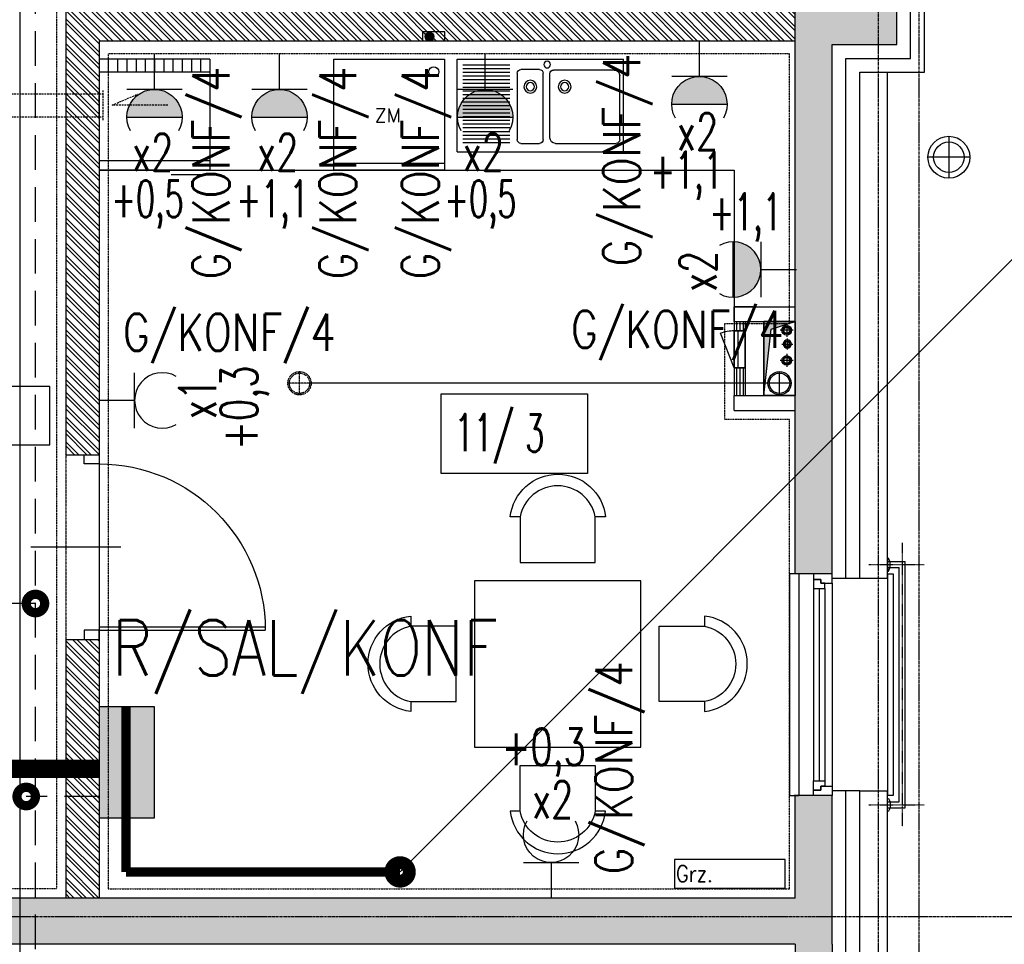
# Model space of a CAD drawing. Extents: x -7228 to 74941, y -112898 to 85621.
# Tile 107 of 256: x 52943 to 53476, y -55184 to -54683. Entities that reach past the tile are written whole.
import ezdxf
from ezdxf.enums import TextEntityAlignment as Align

# ---------------------------------------------------------------- set-up
doc = ezdxf.new("R2010")
doc.units = 0
for name, pattern in [('CENTER', [2, 1.25, -0.25, 0.25, -0.25]), ('DASHDOT', [1, 0.5, -0.25, 0, -0.25]), ('DASHED', [0.75, 0.5, -0.25]), ('DASHED2', [0.375, 0.25, -0.125]), ('DIVIDE', [31.75, 12.7, -6.35, 0, -6.35, 0, -6.35])]:
    doc.linetypes.add(name, pattern=pattern)
doc.layers.get('0').update_dxf_attribs({"color": 101, "linetype": 'CONTINUOUS'})
for name, color, linetype in [('Drz---drzwi', 5, 'CONTINUOUS'), ('E35', 6, 'CONTINUOUS'), ('E50', 3, 'CONTINUOUS'), ('E50kor', 3, 'CONTINUOUS'), ('E90kor', 6, 'CONTINUOUS'), ('Ele-balustrada', 8, 'CONTINUOUS'), ('Ins-co', 2, 'CONTINUOUS'), ('Ins-kan', 54, 'CONTINUOUS'), ('Ins-went', 141, 'CONTINUOUS'), ('Ins-wod', 4, 'CONTINUOUS'), ('Mw-podejścia', 86, 'CONTINUOUS'), ('Mw-wc-rury', 160, 'DASHDOT'), ('Okn---okna', 5, 'CONTINUOUS'), ('Opis-pom', 6, 'CONTINUOUS'), ('Opis_pom_ramka', 6, 'CONTINUOUS'), ('Os-osie', 14, 'CENTER'), ('Os-osie glowne', 1, 'CENTER'), ('Sc-beton', 7, 'CONTINUOUS'), ('Sc-beton-hatch', 86, 'CONTINUOUS'), ('Sc-cegla pustak', 42, 'CONTINUOUS'), ('Sc-cegla pustak-hatch', 8, 'CONTINUOUS'), ('Sc-drewno', 22, 'CONTINUOUS'), ('Sc-gk', 120, 'CONTINUOUS'), ('Sc-izolacja term-styropian', 151, 'STYROPIAN-KA'), ('Sc-nadproza kon', 5, 'DASHED2'), ('Sc-silikat', 61, 'CONTINUOUS'), ('Suf-widok', 8, 'CONTINUOUS'), ('W-otwor-strop', 1, 'CONTINUOUS'), ('Wyp-kuchnia', 71, 'CONTINUOUS'), ('Wyp-meble', 155, 'CONTINUOUS')]:
    doc.layers.add(name, color=color, linetype=linetype)
doc.styles.add('KA wymiar', font='romans.shx', dxfattribs={"width": 0.6})
doc.styles.add('ROMANS', font='romans', dxfattribs={"width": 0.85})
doc.linetypes.add('BATTING', pattern='A,0.0001,-0.1,[134,ltypeshp.shx,S=0.1,R=0,X=-0.1,Y=0],-0.2,[134,ltypeshp.shx,S=0.1,R=180,X=0.1,Y=0],-0.1', length=0.4001)
doc.linetypes.add('STYROPIAN-KA', pattern='A,0.0001,-0.1,[135,ltypeshp.shx,S=0.1,R=0,X=-0.1,Y=0],0,[135,ltypeshp.shx,S=0.1,R=180,X=0.1,Y=0],-0.1', length=0.2001)

# ---------------------------------------------------------------- blocks, each defined once
blk = doc.blocks.new('_0630_DRZWI_90')
at = {"ltscale": 7}
for p, q in [((5, 8), (5, 98)), ((6.8, 8), (6.8, 97.98))]:
    blk.add_line(p, q, dxfattribs=at)
at = {"ltscale": 25}
for p, q in [((50, 19.7), (50, -28.9)), ((5, 8), (0, 8)), ((0, 8), (5, 8)), ((0, 0), (0, 8)), ((95, 8), (5, 8)), ((5, 8), (5, 0)), ((95, 8), (95, 0)), ((100, 8), (95, 8)), ((100, 0), (100, 8)), ((5, 0), (0, 0)), ((5, 0), (0, 0)), ((95, 0), (100, 0)), ((95, 0), (100, 0))]:
    blk.add_line(p, q, dxfattribs=at)
at = {"ltscale": 7}
blk.add_arc((5, 8), 90, 0, 90, dxfattribs=at)
blk = doc.blocks.new('_dfliugsifjhgidsfh')
for p, q in [((-18, 0), (-23, 0)), ((-23, 0), (-23, -120)), ((0, -5), (0, -115)), ((30, 0), (33, 0)), ((33, 0), (33, -120)), ((-10, -8), (-10, -112)), ((-7, -8), (-7, -112)), ((-4, -8), (-4, -112)), ((-23, -120), (-18, -120)), ((33, -120), (30, -120))]:
    blk.add_line(p, q)
at = {"linetype": 'DASHED2'}
for p, q in [((-18, 0), (-18, -120)), ((30, 0), (30, -120))]:
    blk.add_line(p, q, dxfattribs=at)
for points in [[(0, -5), (0, 0), (-10, 0), (-10, -3), (-6, -3), (-6, -5)], [(-4, -8), (-4, -5), (-6, -5), (-6, -3), (-10, -3), (-10, -5), (-10, -8)], [(-4, -112), (-4, -115), (-6, -115), (-6, -117), (-10, -117), (-10, -115), (-10, -112)], [(0, -115), (0, -120), (-10, -120), (-10, -117), (-6, -117), (-6, -115)]]:
    blk.add_lwpolyline(points, close=True)
blk = doc.blocks.new('LODÓWKA')
for p, q in [((0, 60), (60, 60)), ((0, 0), (0, 60)), ((6.81, 60), (6.81, 0)), ((55, 0), (55, 60)), ((60, 0), (60, 60)), ((0, 55), (6.81, 55)), ((0, 50), (6.81, 50)), ((0, 45), (6.81, 45)), ((0, 40), (6.81, 40)), ((0, 35), (6.81, 35)), ((0, 30), (6.81, 30)), ((0, 25), (6.81, 25)), ((0, 20), (6.81, 20)), ((62.47, 2.77), (62.47, 20.92)), ((0, 15), (6.81, 15)), ((0, 10), (6.81, 10)), ((0, 5), (6.81, 5)), ((0, 0), (60, 0))]:
    blk.add_line(p, q)
blk = doc.blocks.new('A$C18127877')
for p, q in [((0, 50), (90, 50)), ((0, 50), (0, 0)), ((90, 50), (90, 0)), ((3, 45), (28.5, 45)), ((3, 43), (28.5, 43)), ((32.5, 7.5), (32.5, 43.5)), ((34.5, 45.5), (44.5, 45.5)), ((46.5, 43.5), (46.5, 7.5)), ((53.18, 45.5), (86, 45.5)), ((88, 43.5), (88, 8.81)), ((3, 41), (28.5, 41)), ((3, 39), (28.5, 39)), ((50.18, 42.5), (50.18, 7.81)), ((3, 37), (28.5, 37)), ((3, 35), (28.5, 35)), ((3, 33), (28.5, 33)), ((3, 31), (28.5, 31)), ((3, 29), (28.5, 29)), ((3, 27), (28.5, 27)), ((3, 25), (28.5, 25)), ((3, 23), (28.5, 23)), ((3, 21), (28.5, 21)), ((3, 19), (28.5, 19)), ((3, 17), (28.5, 17)), ((3, 15), (28.5, 15)), ((3, 13), (28.5, 13)), ((3, 11), (28.5, 11)), ((3, 9), (28.5, 9)), ((3, 7), (28.5, 7)), ((44.5, 5.5), (34.5, 5.5)), ((85, 5.81), (52.18, 5.81)), ((0, 0), (90, 0)), ((3, 5), (28.5, 5)), ((3, 3), (28.5, 3))]:
    blk.add_line(p, q)
for centre, radius in [((39.55, 14.83), 3.5), ((39.55, 14.83), 2.25), ((58.19, 14.83), 3.5), ((58.19, 14.83), 2.25), ((48.69, 2.87), 1.82)]:
    blk.add_circle(centre, radius)
for centre, radius, start, end in [((34.5, 43.5), 2, 90, 180), ((44.5, 43.5), 2, 0, 90), ((53.18, 42.5), 3, 90, 180), ((86, 43.5), 2, 0, 90), ((34.5, 7.5), 2, 180, 270), ((44.5, 7.5), 2, 270, 0), ((52.18, 7.81), 2, 180, 270), ((85, 8.81), 3, 270, 0)]:
    blk.add_arc(centre, radius, start, end)
blk = doc.blocks.new('ZMYWARKA')
at = {"ltscale": 30}
for p, q in [((0, 0), (0, 60)), ((0, 60), (60, 60)), ((60, 60), (60, 0)), ((0, 3.77), (60, 3.77)), ((60, 0), (0, 0))]:
    blk.add_line(p, q, dxfattribs=at)
blk.add_circle((54.07, 53.26), 2.74, dxfattribs=at)
at = {"ltscale": 30, "style": 'ROMANS'}
blk.add_text('ZM', height=7.5, dxfattribs=at).set_placement((22.07, 25.9))
blk = doc.blocks.new('_opis_pom_metka')
at = {"layer": 'Opis_pom_ramka'}
blk.add_lwpolyline([(-33.13, 0), (32.87, 0), (32.87, -36), (-33.13, -36)], close=True, dxfattribs=at)
at = {"style": 'KA wymiar', "width": 0.6}
blk.add_attdef('KO/', text='', height=16.8, dxfattribs=at).set_placement((3.45, -25.87), align=Align.RIGHT)
blk.add_attdef('NR', (3.8, -26.16), '', height=16.8, dxfattribs=at)
blk = doc.blocks.new('_kdjkgjksjhgkfhh')
for p, q in [((0, 11.25), (0, -11.25)), ((-11.25, 0), (11.25, 0))]:
    blk.add_line(p, q)
for radius in [11.34, 8.25]:
    blk.add_circle((0, 0), radius)
blk = doc.blocks.new('_bkfjhkjhkgjkh')
for p, q in [((0, 0), (-6, 0)), ((-6, -20), (-13.38, -1.34)), ((-6, -20), (-6, 0)), ((-3.91, -20), (-3.91, 0)), ((-1.82, 0), (-3.91, 0)), ((0, -20), (0, 0)), ((0, -20), (-6, -20))]:
    blk.add_line(p, q)
blk.add_arc((-6, -20.91), 20.91, 90, 110.6563)
blk = doc.blocks.new('stół 90')
at = {"layer": 'Wyp-meble'}
for points in [[(-65.45, 124.6), (-70.7, 124.6, -0.895014), (-19.07, 124.6), (-24.62, 124.6, 0.825539), (-65.38, 124.56), (-65.38, 100), (-24.62, 100), (-24.62, 124.6)], [(-124.6, 24.55), (-124.6, 19.3, -0.895014), (-124.6, 70.93), (-124.6, 65.38, 0.825539), (-124.56, 24.62), (-100, 24.62), (-100, 65.38), (-124.6, 65.38)], [(34.6, 24.55), (34.6, 19.3, 0.895014), (34.6, 70.93), (34.6, 65.38, -0.825539), (34.56, 24.62), (10, 24.62), (10, 65.38), (34.6, 65.38)], [(-65.45, -34.6), (-70.7, -34.6, 0.895014), (-19.07, -34.6), (-24.62, -34.6, -0.825539), (-65.38, -34.56), (-65.38, -10), (-24.62, -10), (-24.62, -34.6)]]:
    blk.add_lwpolyline(points, format="xyb", dxfattribs=at)
blk.add_lwpolyline([(-90, 0), (0, 0), (0, 90), (-90, 90)], close=True, dxfattribs=at)
blk = doc.blocks.new('A$C59F8734F')
at = {"layer": 'Wyp-meble'}
blk.add_line((2532, 1789), (2532, 1701), dxfattribs=at)
blk.add_line((2532, 1789), (2532, 1701), dxfattribs=at)
blk.add_lwpolyline([(2188, 1789), (2532, 1789)], dxfattribs=at)
blk.add_lwpolyline([(2188, 1789), (2532, 1789)], dxfattribs=at)
blk.add_blockref('stół 90', (2481.39, 1476.73), dxfattribs=at)
blk = doc.blocks.new('G1')
at = {"layer": 'E35'}
blk.add_hatch(color=256, dxfattribs=at).paths.add_polyline_path([(10, 22.85), (-10, 22.85, 1)])
for p, q in [((-10, 22.85), (10, 22.85)), ((10, 12.85), (-10, 12.85))]:
    blk.add_line(p, q, dxfattribs=at)
blk.add_arc((0, 22.85), 10, 150, 30, dxfattribs=at)
at = {"layer": 'E50'}
blk.add_line((0, 12.85), (0, 0), dxfattribs=at)
blk = doc.blocks.new('g2')
at = {"layer": 'E35'}
blk.add_line((15, 19.27), (-15, 19.27), dxfattribs=at)
blk.add_arc((0, 34.27), 15, 150, 30, dxfattribs=at)
at = {"layer": 'E50'}
blk.add_line((0, 19.27), (0, 0), dxfattribs=at)

msp = doc.modelspace()

# ---------------------------------------------------------------- hatches: boundary and pattern name
at = {"layer": 'E50'}
msp.add_hatch(color=256, dxfattribs=at).paths.add_polyline_path([(53015.547, -55055.275), (52985.547, -55055.275), (52985.547, -55115.275), (53015.547, -55115.275)])
at = {"layer": 'Mw-podejścia', "linetype": 'Continuous'}
h = msp.add_hatch(color=256, dxfattribs=at)
edge = h.paths.add_edge_path()
edge.add_arc((53164.542, -54692.421), 2.359, 0, 360)
at = {"layer": 'Sc-beton-hatch'}
h = msp.add_hatch(dxfattribs=at)
h.set_pattern_fill('ANSI33', color=256, style=0)
h.paths.add_polyline_path([(51487.547, -51608.711), (51427.547, -51608.711), (51427.547, -51668.711), (51447.547, -51668.711), (51447.547, -51628.711), (51487.547, -51628.711)])
h.paths.add_polyline_path([(51822.547, -51608.711), (51722.547, -51608.711), (51722.547, -51628.711), (51762.547, -51628.711), (51762.547, -52190.711), (51782.547, -52190.711), (51782.547, -52038.711), (52169.547, -52038.711), (52169.547, -52018.711), (51782.547, -52018.711), (51782.547, -51628.711), (51822.547, -51628.711)])
h.paths.add_polyline_path([(51447.547, -51939.711), (51427.547, -51939.711), (51427.547, -52039.711), (51447.547, -52039.711)])
h.paths.add_polyline_path([(52347.547, -51608.711), (52268.547, -51608.711), (52268.547, -51628.711), (52347.547, -51628.711)])
h.paths.add_polyline_path([(52787.547, -51608.711), (52687.547, -51608.711), (52687.547, -51628.711), (52727.547, -51628.711), (52727.547, -51827.711), (52747.547, -51827.711), (52747.547, -51628.711), (52787.547, -51628.711)])
h.paths.add_polyline_path([(52807.547, -52018.711), (52747.547, -52018.711), (52747.547, -51927.711), (52727.547, -51927.711), (52727.547, -52018.711), (52599.485, -52018.711), (52599.485, -52038.711), (52807.547, -52038.711)])
h.paths.add_polyline_path([(52499.485, -52018.711), (52269.547, -52018.711), (52269.547, -52038.711), (52499.485, -52038.711)])
h.paths.add_polyline_path([(52747.547, -52350.711), (52712.547, -52350.711), (52712.547, -52385.711), (52747.547, -52385.711)])
h.paths.add_polyline_path([(53417.547, -51508.711), (53397.547, -51508.711), (53397.547, -51608.711), (53347.547, -51608.711), (53347.547, -51628.711), (53397.547, -51628.711), (53397.547, -52018.711), (52907.547, -52018.711), (52907.547, -52038.711), (53397.547, -52038.711), (53397.547, -52438.711), (53417.547, -52438.711)])
h.paths.add_polyline_path([(53439.547, -51508.711), (53419.547, -51508.711), (53419.547, -52278.711), (53439.547, -52278.711)])
h.paths.add_polyline_path([(53417.547, -52708.711), (53397.547, -52708.711), (53397.547, -52778.711), (53417.547, -52778.711)])
h.paths.add_polyline_path([(53417.547, -52858.711), (53397.547, -52858.711), (53397.547, -53008.711), (52967.547, -53008.711), (52967.547, -53028.711), (53397.547, -53028.711), (53397.547, -53068.711), (53417.547, -53068.711)])
h.paths.add_polyline_path([(53417.547, -53168.711), (53397.547, -53168.711), (53397.547, -53208.711), (53417.547, -53208.711)])
h.paths.add_polyline_path([(53417.547, -53308.711), (53397.547, -53308.711), (53397.547, -53573.711), (53417.547, -53573.711)])
h.paths.add_polyline_path([(52747.547, -53008.711), (52727.547, -53008.711), (52727.547, -53028.711), (52727.547, -53323.711), (52707.547, -53323.711), (52707.547, -53343.711), (52747.547, -53343.711)])
h.paths.add_polyline_path([(52727.547, -53008.711), (52707.547, -53008.711), (52707.547, -53028.711), (52727.547, -53028.711)], flags=16)
h.paths.add_polyline_path([(52573.547, -53323.711), (52520.547, -53323.711), (52520.547, -53028.711), (52505.547, -53028.711), (52505.547, -53323.711), (52485.547, -53323.711), (52485.547, -53343.711), (52573.547, -53343.711)])
h.paths.add_polyline_path([(52573.547, -53008.711), (52485.547, -53008.711), (52485.547, -53028.711), (52573.547, -53028.711)])
h.paths.add_polyline_path([(52351.547, -53008.711), (52298.547, -53008.711), (52298.547, -53028.711), (52351.547, -53028.711)], flags=17)
h.paths.add_polyline_path([(52298.547, -53008.711), (51987.547, -53008.711), (51987.547, -52350.711), (51900.047, -52350.711), (51900.047, -52370.711), (51967.547, -52370.711), (51967.547, -53008.711), (51447.547, -53008.711), (51447.547, -52968.711), (51427.547, -52968.711), (51427.547, -53068.711), (51447.547, -53068.711), (51447.547, -53028.711), (51967.547, -53028.711), (51967.547, -53538.711), (51987.547, -53538.711), (51987.547, -53028.711), (52278.547, -53028.711), (52278.547, -53343.711), (52298.547, -53343.711), (52351.547, -53343.711), (52351.547, -53323.711), (52298.547, -53323.711)])
h.paths.add_polyline_path([(51800.047, -52350.711), (51782.547, -52350.711), (51782.547, -52345.711), (51762.547, -52345.711), (51762.547, -52350.711), (51447.547, -52350.711), (51447.547, -52330.711), (51427.547, -52330.711), (51427.547, -52568.711), (51447.547, -52568.711), (51447.547, -52370.711), (51800.047, -52370.711)])
h.paths.add_polyline_path([(51447.547, -52718.711), (51427.547, -52718.711), (51427.547, -52818.711), (51447.547, -52818.711)])
h.paths.add_polyline_path([(51447.547, -53218.711), (51427.547, -53218.711), (51427.547, -53415.711), (51447.547, -53415.711)], flags=17)
h.paths.add_polyline_path([(51447.547, -53505.711), (51427.547, -53505.711), (51427.547, -53548.711), (51447.547, -53548.711)])
h.paths.add_polyline_path([(52024.547, -53758.711), (51447.547, -53758.711), (51447.547, -53698.711), (51427.547, -53698.711), (51427.547, -53778.711), (52024.547, -53778.711)])
h.paths.add_polyline_path([(52787.547, -53758.711), (52174.547, -53758.711), (52174.547, -53778.711), (52727.547, -53778.711), (52727.547, -54010.711), (52747.547, -54010.711), (52747.547, -53778.711), (52787.547, -53778.711)])
h.paths.add_polyline_path([(53025.547, -53758.711), (52922.547, -53758.711), (52922.547, -53778.711), (53025.547, -53778.711)])
h.paths.add_polyline_path([(53244.547, -53758.711), (53150.547, -53758.711), (53150.547, -53778.711), (53244.547, -53778.711)])
h.paths.add_polyline_path([(53417.547, -53723.711), (53397.547, -53723.711), (53397.547, -53758.711), (53349.547, -53758.711), (53349.547, -53778.711), (53397.547, -53778.711), (53397.547, -54383.711), (53417.547, -54383.711)])
h.paths.add_polyline_path([(52747.547, -54110.711), (52727.547, -54110.711), (52727.547, -54305.711), (52747.547, -54305.711)])
h.paths.add_polyline_path([(52747.547, -54405.711), (52727.547, -54405.711), (52727.547, -54508.711), (52314.153, -54508.711, -0.1551034), (52317.392, -54518.903, -0.1483474), (52314.417, -54528.711), (52727.547, -54528.711), (52727.547, -54588.711), (52747.547, -54588.711)])
h.paths.add_polyline_path([(52314.153, -54508.711), (52312.287, -54508.711), (52312.287, -54528.711), (52314.417, -54528.711, 0.1483474), (52317.392, -54518.903, 0.1551034)])
h.paths.add_polyline_path([(52287.287, -54508.711), (52285.327, -54508.711, 0.1551034), (52282.087, -54518.903, 0.1483474), (52285.062, -54528.711), (52287.287, -54528.711)])
h.paths.add_polyline_path([(52285.327, -54508.711), (52218.547, -54508.711), (52218.547, -54528.711), (52285.062, -54528.711, -0.1483474), (52282.087, -54518.903, -0.1551034)])
h.paths.add_polyline_path([(51997.547, -54508.711), (51987.547, -54508.711), (51947.547, -54508.711), (51947.547, -54533.711), (51987.547, -54533.711), (51997.547, -54533.711)])
h.paths.add_polyline_path([(51507.547, -54508.711), (51427.547, -54508.711), (51427.547, -54528.711), (51507.547, -54528.711)])
h.paths.add_polyline_path([(51547.547, -55013.711), (51527.547, -55013.711), (51527.547, -55046.711), (51547.547, -55046.711)])
h.paths.add_polyline_path([(52790.547, -55158.711), (52747.547, -55158.711), (52747.547, -55068.711), (52727.547, -55068.711), (52727.547, -55158.711), (51547.547, -55158.711), (51547.547, -55143.711), (51527.547, -55143.711), (51527.547, -55158.711), (51287.547, -55158.711), (51287.547, -55183.711), (52790.547, -55183.711)])
h.paths.add_polyline_path([(51237.547, -55158.711), (51187.547, -55158.711), (51187.547, -55183.711), (51237.547, -55183.711)])
h.paths.add_polyline_path([(51137.547, -55158.711), (51087.547, -55158.711), (51087.547, -55183.711), (51137.547, -55183.711)])
h.paths.add_polyline_path([(51037.547, -55158.711), (50987.547, -55158.711), (50987.547, -55183.711), (51037.547, -55183.711)])
h.paths.add_polyline_path([(50937.547, -55158.711), (50897.547, -55158.711), (50897.547, -56065.711), (50997.547, -56065.711), (50997.547, -56080.711), (51017.547, -56080.711), (51017.547, -56045.711), (50917.547, -56045.711), (50917.547, -55183.711), (50937.547, -55183.711)])
h.paths.add_polyline_path([(51602.547, -56198.711), (51017.547, -56198.711), (51017.547, -56180.711), (50997.547, -56180.711), (50997.547, -56198.711), (50797.547, -56198.711), (50797.547, -56553.711), (51527.547, -56553.711), (51527.547, -56593.711), (51547.547, -56593.711), (51547.547, -56553.711), (51599.547, -56553.711), (51599.547, -56533.711), (51547.547, -56533.711), (51547.547, -56378.711), (51527.547, -56378.711), (51527.547, -56533.711), (50817.547, -56533.711), (50817.547, -56218.711), (51527.547, -56218.711), (51527.547, -56228.711), (51547.547, -56228.711), (51547.547, -56218.711), (51602.547, -56218.711)])
h.paths.add_polyline_path([(52327.547, -56533.711), (51827.547, -56533.711), (51827.547, -56445.711), (51807.547, -56445.711), (51807.547, -56533.711), (51754.547, -56533.711), (51754.547, -56553.711), (51807.547, -56553.711), (51807.547, -56593.711), (51827.547, -56593.711), (51827.547, -56553.711), (52327.547, -56553.711)])
h.paths.add_polyline_path([(52507.547, -56198.711), (51752.547, -56198.711), (51752.547, -56218.711), (52507.547, -56218.711)])
h.paths.add_polyline_path([(52794.547, -56533.711), (52747.547, -56533.711), (52747.547, -56419.211), (52727.547, -56419.211), (52727.547, -56533.711), (52607.547, -56533.711), (52607.547, -56553.711), (52794.547, -56553.711)])
h.paths.add_polyline_path([(52819.547, -56528.711), (52794.547, -56528.711), (52794.547, -56553.711), (52819.547, -56553.711)])
h.paths.add_polyline_path([(52747.547, -55693.711), (52727.547, -55693.711), (52727.547, -56289.211), (52747.547, -56289.211)])
h.paths.add_polyline_path([(52970.047, -56528.711), (52945.047, -56528.711), (52945.047, -56553.711), (52970.047, -56553.711)])
h.paths.add_polyline_path([(53120.047, -56528.711), (53095.047, -56528.711), (53095.047, -56553.711), (53120.047, -56553.711)])
h.paths.add_polyline_path([(53270.047, -56528.711), (53245.047, -56528.711), (53245.047, -56553.711), (53270.047, -56553.711)])
h.paths.add_polyline_path([(53382.547, -56533.711), (53337.547, -56533.711), (53337.547, -56553.711), (53382.547, -56553.711)])
h.paths.add_polyline_path([(53417.547, -56518.711), (53382.547, -56518.711), (53382.547, -56553.711), (53417.547, -56553.711)])
h.paths.add_polyline_path([(53417.547, -56456.711), (53397.547, -56456.711), (53397.547, -56518.711), (53417.547, -56518.711)])
h.paths.add_polyline_path([(53417.547, -56381.211), (53392.547, -56381.211), (53392.547, -56406.211), (53417.547, -56406.211)])
h.paths.add_polyline_path([(53417.547, -56231.211), (53392.547, -56231.211), (53392.547, -56256.211), (53417.547, -56256.211)])
h.paths.add_polyline_path([(53417.547, -56081.211), (53392.547, -56081.211), (53392.547, -56106.211), (53417.547, -56106.211)])
h.paths.add_polyline_path([(53417.547, -55931.211), (53392.547, -55931.211), (53392.547, -55956.211), (53417.547, -55956.211)])
h.paths.add_polyline_path([(53417.547, -55806.211), (53397.547, -55806.211), (53397.547, -55826.211), (53417.547, -55826.211)])
h.paths.add_polyline_path([(53417.547, -55781.211), (53392.547, -55781.211), (53392.547, -55806.211), (53417.547, -55806.211)])
h.paths.add_polyline_path([(53417.547, -55598.711), (53397.547, -55598.711), (53397.547, -55781.211), (53417.547, -55781.211)])
h.paths.add_polyline_path([(53417.547, -55398.711), (53382.547, -55398.711), (53382.547, -55363.711), (53362.547, -55363.711), (53362.547, -55418.711), (53397.547, -55418.711), (53397.547, -55448.711), (53417.547, -55448.711)])
h.paths.add_polyline_path([(53382.547, -55103.211), (53362.547, -55103.211), (53362.547, -55158.711), (52925.547, -55158.711), (52925.547, -55183.711), (53362.547, -55183.711), (53362.547, -55213.711), (53382.547, -55213.711), (53382.547, -55183.711)])
h.paths.add_polyline_path([(52747.547, -54693.711), (52727.547, -54693.711), (52727.547, -54918.711), (52747.547, -54918.711)])
h.paths.add_polyline_path([(53382.547, -54696.711), (53417.547, -54696.711), (53417.547, -54653.711), (53397.547, -54653.711), (53397.547, -54676.711), (53362.547, -54676.711), (53362.547, -54983.211), (53382.547, -54983.211)])
h.paths.add_polyline_path([(53417.547, -54483.711), (53397.547, -54483.711), (53397.547, -54553.711), (53417.547, -54553.711)])
at = {"layer": 'Sc-cegla pustak-hatch'}
h = msp.add_hatch(dxfattribs=at)
h.set_pattern_fill('ANSI32', color=256, scale=0.5, angle=90, style=0)
h.paths.add_polyline_path([(51447.547, -52310.711), (51427.547, -52310.711), (51427.547, -52330.711), (51447.547, -52330.711)])
h.paths.add_polyline_path([(52347.547, -51628.711), (52329.547, -51628.711), (52329.547, -51827.711), (52347.547, -51827.711)])
h.paths.add_polyline_path([(52472.547, -51947.711), (52347.547, -51947.711), (52347.547, -51927.711), (52329.547, -51927.711), (52329.547, -52018.711), (52347.547, -52018.711), (52347.547, -51965.711), (52454.547, -51965.711), (52454.547, -52018.711), (52472.547, -52018.711)])
h.paths.add_polyline_path([(53066.547, -52038.711), (53048.547, -52038.711), (53048.547, -52090.711), (52985.547, -52090.711), (52985.547, -52038.711), (52967.547, -52038.711), (52967.547, -52113.711), (52985.547, -52113.711), (52985.547, -52108.711), (53066.547, -52108.711)])
h.paths.add_polyline_path([(52985.547, -52213.711), (52967.547, -52213.711), (52967.547, -52888.711), (52985.547, -52888.711), (52985.547, -52758.711), (53397.547, -52758.711), (53397.547, -52740.711), (52985.547, -52740.711)])
h.paths.add_polyline_path([(52985.547, -53028.711), (52967.547, -53028.711), (52967.547, -53108.711), (52985.547, -53108.711)])
h.paths.add_polyline_path([(52985.547, -52988.711), (52967.547, -52988.711), (52967.547, -53008.711), (52985.547, -53008.711)])
h.paths.add_polyline_path([(52985.547, -53208.711), (52967.547, -53208.711), (52967.547, -53538.711), (52985.547, -53538.711), (52985.547, -53511.711), (53067.547, -53511.711), (53067.547, -53519.711), (53059.547, -53519.711), (53059.547, -53538.711), (53397.547, -53538.711), (53397.547, -53520.711), (53077.547, -53520.711), (53077.547, -53493.711), (52985.547, -53493.711)])
h.paths.add_polyline_path([(52296.547, -53510.711), (52278.547, -53510.711), (52278.547, -53520.711), (52095.547, -53520.711), (52095.547, -53252.711), (52077.547, -53252.711), (52077.547, -53520.711), (51987.547, -53520.711), (51987.547, -53538.711), (52278.547, -53538.711), (52278.547, -53581.211), (52296.547, -53581.211)])
h.paths.add_polyline_path([(52296.547, -53343.711), (52278.547, -53343.711), (52278.547, -53410.711), (52296.547, -53410.711)])
h.paths.add_polyline_path([(51967.547, -53520.711), (51942.547, -53520.711), (51942.547, -53538.711), (51967.547, -53538.711)])
h.paths.add_polyline_path([(51842.547, -53520.711), (51447.547, -53520.711), (51447.547, -53538.711), (51842.547, -53538.711)])
h.paths.add_polyline_path([(51445.547, -53778.711), (51427.547, -53778.711), (51427.547, -53898.711), (51445.547, -53898.711)])
h.paths.add_polyline_path([(51445.547, -54048.711), (51427.547, -54048.711), (51427.547, -54113.711), (51445.547, -54113.711)])
h.paths.add_polyline_path([(51445.547, -54263.711), (51427.547, -54263.711), (51427.547, -54328.711), (51445.547, -54328.711)])
h.paths.add_polyline_path([(51445.547, -54478.711), (51427.547, -54478.711), (51427.547, -54508.711), (51445.547, -54508.711)])
h.paths.add_polyline_path([(51445.547, -54528.711), (51427.547, -54528.711), (51427.547, -54543.711), (51445.547, -54543.711)])
h.paths.add_polyline_path([(51445.547, -54693.711), (51427.547, -54693.711), (51427.547, -54758.711), (51445.547, -54758.711)])
h.paths.add_polyline_path([(51445.547, -54908.711), (51427.547, -54908.711), (51427.547, -55031.711), (51527.547, -55031.711), (51527.547, -55013.711), (51445.547, -55013.711)])
h.paths.add_polyline_path([(52352.547, -54886.711), (52296.547, -54886.711), (52296.547, -54536.264, -0.2026768), (52285.062, -54528.711), (52278.547, -54528.711), (52278.547, -54904.711), (52352.547, -54904.711)])
h.paths.add_polyline_path([(52727.547, -54886.711), (52527.547, -54886.711), (52527.547, -54528.711), (52509.547, -54528.711), (52509.547, -54886.711), (52452.547, -54886.711), (52452.547, -54904.711), (52727.547, -54904.711)])
h.paths.add_polyline_path([(52727.547, -54210.711), (52369.547, -54210.711), (52369.547, -54127.711), (52296.547, -54127.711), (52296.547, -53778.711), (52278.547, -53778.711), (52278.547, -54508.711), (52285.327, -54508.711, -0.1958107), (52296.547, -54501.541), (52296.547, -54145.711), (52351.547, -54145.711), (52351.547, -54508.711), (52369.547, -54508.711), (52369.547, -54228.711), (52727.547, -54228.711)])
h.paths.add_polyline_path([(52296.547, -54501.541, 0.1514484), (52287.287, -54506.391), (52296.547, -54506.391)], flags=17)
h.paths.add_polyline_path([(52296.547, -54506.391), (52287.287, -54506.391), (52287.287, -54508.711), (52296.547, -54508.711)], flags=17)
h.paths.add_polyline_path([(52507.547, -55183.711), (52489.547, -55183.711), (52489.547, -55213.711), (52507.547, -55213.711)])
h.paths.add_polyline_path([(52507.547, -55363.711), (52489.547, -55363.711), (52489.547, -56198.711), (52507.547, -56198.711)])
h.paths.add_polyline_path([(52790.547, -55693.711), (52747.547, -55693.711), (52747.547, -55711.711), (52790.547, -55711.711)])
h.paths.add_polyline_path([(53197.547, -55693.711), (52985.547, -55693.711), (52967.547, -55693.711), (52940.547, -55693.711), (52940.547, -55711.711), (53197.547, -55711.711)])
h.paths.add_polyline_path([(52985.547, -55418.711), (53207.547, -55418.711), (53207.547, -55400.711), (52967.547, -55400.711), (52967.547, -55693.711), (52985.547, -55693.711)])
h.paths.add_polyline_path([(53362.547, -55400.711), (53307.547, -55400.711), (53307.547, -55418.711), (53362.547, -55418.711)])
h.paths.add_polyline_path([(52985.547, -55018.711), (52967.547, -55018.711), (52967.547, -55158.711), (52985.547, -55158.711)])
h.paths.add_polyline_path([(52985.547, -54694.711), (53362.547, -54694.711), (53362.547, -54676.711), (52985.547, -54676.711), (52985.547, -54405.711), (52967.547, -54405.711), (52967.547, -54918.711), (52985.547, -54918.711)])
h.paths.add_polyline_path([(53397.547, -54210.711), (53012.547, -54210.711), (53012.547, -54118.711), (52985.547, -54118.711), (52985.547, -54096.711), (52967.547, -54096.711), (52967.547, -54136.711), (52994.547, -54136.711), (52994.547, -54210.711), (52967.547, -54210.711), (52967.547, -54305.711), (52985.547, -54305.711), (52985.547, -54228.711), (53397.547, -54228.711)])
h.paths.add_polyline_path([(52985.547, -53778.711), (52967.547, -53778.711), (52967.547, -54006.711), (52985.547, -54006.711)])
h.paths.add_polyline_path([(52296.547, -53716.211), (52278.547, -53716.211), (52278.547, -53758.711), (52296.547, -53758.711)])
at = {"layer": 'W-otwor-strop'}
msp.add_hatch(color=256, dxfattribs=at).paths.add_polyline_path([(53362.547, -54846.687), (53345.547, -54846.687), (53345.547, -54886.711), (53349.547, -54850.687)])

# ---------------------------------------------------------------- linework, layer by layer
at = {"layer": 'E35'}
msp.add_line((53641.119, -54652.003), (53148.588, -55144.534), dxfattribs=at)
at = {"layer": 'E50'}
msp.add_lwpolyline([(52985.547, -55055.275), (52985.547, -55115.275), (53015.547, -55115.275), (53015.547, -55055.275)], close=True, dxfattribs=at)
at = {"layer": 'E50', "const_width": 5}
for points in [[(53000.152, -55144.534), (53000.152, -55055.275)], [(53000.152, -55144.534), (53148.588, -55144.534)]]:
    msp.add_lwpolyline(points, dxfattribs=at)
at = {"layer": 'E50', "const_width": 7}
msp.add_lwpolyline([(53143.588, -55144.534, 1), (53153.588, -55144.534, 1)], format="xyb", close=True, dxfattribs=at)
at = {"layer": 'E50kor', "linetype": 'DASHED2', "ltscale": 75}
for p, q in [((52951.076, -55355.101), (52951.076, -52048.266)), ((52951.076, -54999.261), (51589.375, -54999.261)), ((52985.547, -55103.711), (52946.076, -55103.711))]:
    msp.add_line(p, q, dxfattribs=at)
at = {"layer": 'E50kor', "linetype": 'DASHED2', "const_width": 10}
for points in [[(52948.576, -54999.261, 1), (52953.576, -54999.261, 1)], [(52943.576, -55103.711, 1), (52948.576, -55103.711, 1)]]:
    msp.add_lwpolyline(points, format="xyb", close=True, dxfattribs=at)
at = {"layer": 'E50kor', "const_width": 10}
msp.add_lwpolyline([(52985.547, -55088.711), (52936.076, -55088.711)], dxfattribs=at)
at = {"layer": 'E90kor', "ltscale": 15}
msp.add_lwpolyline([(52919.425, -54933.689), (52919.425, -54913.363), (52958.833, -54913.363), (52958.833, -54881.75), (52919.425, -54881.75), (52919.425, -54837.197), (52925.665, -54850.361), (52919.425, -54837.197), (52913.185, -54850.361)], dxfattribs=at)
at = {"layer": 'Ele-balustrada'}
for points in [[(53412.547, -54974.711), (53413.047, -54974.711)], [(53412.547, -54974.711), (53412.547, -54981.711), (53412.547, -54981.711)], [(53412.547, -54976.561), (53422.197, -54976.561)], [(53412.547, -54979.861), (53418.897, -54979.861)], [(53418.897, -55106.561), (53418.897, -54979.861)], [(53422.197, -55109.861), (53422.197, -54976.561)], [(53412.547, -54981.711), (53413.047, -54981.711)], [(53412.547, -55104.711), (53413.047, -55104.711)], [(53412.547, -55111.711), (53412.547, -55104.711), (53412.547, -55104.711)], [(53412.547, -55106.561), (53418.897, -55106.561)], [(53412.547, -55109.861), (53422.197, -55109.861)], [(53412.547, -55111.711), (53413.047, -55111.711)]]:
    msp.add_lwpolyline(points, dxfattribs=at)
for points in [[(53413.047, -54981.711, 0.284735), (53413.047, -54974.711, 7)], [(53413.047, -55104.711, -0.284735), (53413.047, -55111.711, -7)]]:
    msp.add_lwpolyline(points, format="xyb", dxfattribs=at)
at = {"layer": 'Ins-co', "linetype": 'DASHED', "ltscale": 0.5}
msp.add_line((52942.547, -54589.345), (52942.547, -55369.984), dxfattribs=at)
at = {"layer": 'Ins-co'}
msp.add_lwpolyline([(53297.214, -55137.851), (53297.214, -55153.351), (53357.214, -55153.351), (53357.214, -55137.851)], close=True, dxfattribs=at)
at = {"layer": 'Ins-kan', "linetype": 'DASHED', "ltscale": 0.3}
for p, q in [((53094.099, -54886.356), (53094.099, -54873.756)), ((53100.399, -54880.056), (53087.799, -54880.056))]:
    msp.add_line(p, q, dxfattribs=at)
at = {"layer": 'Ins-kan', "ltscale": 0.5}
for p, q in [((53354.099, -54886.356), (53354.099, -54873.756)), ((53360.399, -54880.056), (53347.799, -54880.056))]:
    msp.add_line(p, q, dxfattribs=at)
at = {"layer": 'Ins-kan', "linetype": 'DASHED', "ltscale": 0.5}
msp.add_lwpolyline([(53354.099, -54880.056), (53099.599, -54880.056)], dxfattribs=at)
at = {"layer": 'Ins-kan', "linetype": 'DASHED', "ltscale": 0.3}
for radius in [6.3, 5.5]:
    msp.add_circle((53094.099, -54880.056), radius, dxfattribs=at)
at = {"layer": 'Ins-kan', "ltscale": 0.5}
for radius in [6.3, 5.5]:
    msp.add_circle((53354.099, -54880.056), radius, dxfattribs=at)
at = {"layer": 'Ins-went', "linetype": 'DASHED', "ltscale": 2}
for p, q in [((52868.947, -54723.319), (52985.547, -54723.319)), ((52985.547, -54735.819), (52985.547, -54723.319)), ((52985.547, -54723.319), (52987.547, -54723.319)), ((52985.547, -54723.319), (52985.547, -54735.819)), ((52987.547, -54721.569), (52987.547, -54737.569)), ((52868.947, -54735.819), (52985.547, -54735.819)), ((52985.547, -54735.819), (52987.547, -54735.819))]:
    msp.add_line(p, q, dxfattribs=at)
msp.add_lwpolyline([(53022.785, -54729.569), (52992.547, -54729.569), (53006.561, -54723.546)], dxfattribs=at)
at = {"layer": 'Ins-wod', "ltscale": 0.3}
for p, q in [((53358.001, -54847.834), (53358.001, -54854.919)), ((53361.543, -54851.376), (53354.458, -54851.376)), ((53355.349, -54858.818), (53361.237, -54858.818)), ((53358.293, -54855.874), (53358.293, -54861.763)), ((53358.001, -54864.158), (53358.001, -54871.243)), ((53361.543, -54867.701), (53354.458, -54867.701))]:
    msp.add_line(p, q, dxfattribs=at)
for centre, radius in [((53358.001, -54851.376), 2.6), ((53358.001, -54851.376), 1.95), ((53358.001, -54851.376), 1.625), ((53358.001, -54867.701), 2.6), ((53358.001, -54867.701), 1.95), ((53358.001, -54867.701), 1.625)]:
    msp.add_circle(centre, radius, dxfattribs=at)
at = {"layer": 'Ins-wod', "ltscale": 0.3, "extrusion": (-4.28132e-36, -6.27911e-36, -1)}
for major_axis, start_param, end_param in [((1.555, 1.555), -0.7853961, 5.4977892), ((1.113, 1.113), -0.7853961, 5.4977892), ((-0.883, 0.883), 0.7854002, 7.0685855)]:
    msp.add_ellipse((53358.293, -54858.818), major_axis=major_axis, ratio=1, start_param=start_param, end_param=end_param, dxfattribs=at)
at = {"layer": 'Mw-podejścia', "linetype": 'Continuous'}
msp.add_lwpolyline([(53172.779, -54694.711), (53172.779, -54689.855), (53160.693, -54689.855), (53160.693, -54694.711)], close=True, dxfattribs=at)
msp.add_circle((53164.542, -54692.421), 2.359, dxfattribs=at)
at = {"layer": 'Mw-wc-rury', "ltscale": 0.4}
for p, q in [((53354.845, -54847.671), (53358.033, -54847.671)), ((53358.033, -54847.671), (53358.033, -54849.032))]:
    msp.add_line(p, q, dxfattribs=at)
at = {"layer": 'Os-osie', "ltscale": 0.2}
for points in [[(53420.547, -54966.441), (53420.547, -55119.98)], [(53402.547, -54978.211), (53432.547, -54978.211)], [(53402.547, -55108.211), (53432.547, -55108.211)]]:
    msp.add_lwpolyline(points, dxfattribs=at)
at = {"layer": 'Os-osie glowne'}
for points in [[(53407.547, -51086.711), (53407.547, -57063.711)], [(53429.547, -51086.711), (53429.547, -57063.711)], [(50525.547, -55168.711), (62792.547, -55168.711)]]:
    msp.add_lwpolyline(points, dxfattribs=at)
at = {"layer": 'Sc-beton'}
for points in [[(53417.547, -54696.711), (53417.547, -54653.711)], [(53362.547, -54983.211), (53362.547, -54676.711)], [(53382.547, -54696.711), (53417.547, -54696.711)], [(53382.547, -54983.211), (53382.547, -54696.711)], [(53382.547, -54983.211), (53362.547, -54983.211)], [(53382.547, -55103.211), (53362.047, -55103.211)], [(53362.547, -55158.711), (53362.547, -55103.211)], [(53382.547, -55183.711), (53382.547, -55103.211)], [(53362.547, -55158.711), (52925.547, -55158.711)], [(53362.547, -55183.711), (52925.547, -55183.711)], [(53362.547, -55183.711), (53362.547, -55213.711)], [(53382.547, -55183.711), (53382.547, -55213.711)]]:
    msp.add_lwpolyline(points, dxfattribs=at)
at = {"layer": 'Sc-cegla pustak'}
for points in [[(52967.547, -54405.711), (52967.547, -54918.711)], [(52985.547, -54694.711), (52985.547, -54918.711)], [(52985.547, -54694.711), (53362.547, -54694.711)], [(52967.547, -54918.711), (52985.547, -54918.711)], [(52967.547, -55018.711), (52967.547, -55158.711)], [(52967.547, -55018.711), (52985.547, -55018.711)], [(52985.547, -55018.711), (52985.547, -55158.711)]]:
    msp.add_lwpolyline(points, dxfattribs=at)
at = {"layer": 'Sc-drewno'}
for points in [[(53412.547, -54985.711), (53412.547, -54711.711)], [(53412.547, -54985.711), (53397.547, -54985.711)], [(53397.547, -55100.711), (53412.547, -55100.711)], [(53412.547, -55216.211), (53412.547, -55100.711)]]:
    msp.add_lwpolyline(points, dxfattribs=at)
at = {"layer": 'Sc-gk'}
for p, q in [((53329.547, -54851.687), (53335.547, -54851.687)), ((53329.547, -54871.687), (53335.547, -54871.687))]:
    msp.add_line(p, q, dxfattribs=at)
for points in [[(53329.547, -54846.687), (53329.547, -54886.711)], [(53330.747, -54846.687), (53330.747, -54851.687)], [(53334.347, -54846.687), (53334.347, -54851.687)], [(53335.547, -54846.687), (53335.547, -54886.711)], [(53330.747, -54871.687), (53330.747, -54886.711)], [(53334.347, -54871.687), (53334.347, -54886.711)]]:
    msp.add_lwpolyline(points, dxfattribs=at)
at = {"layer": 'Sc-gk', "linetype": 'BATTING', "ltscale": 0.09}
for points in [[(53332.547, -54846.687), (53332.547, -54851.687)], [(53332.547, -54871.687), (53332.547, -54886.711)]]:
    msp.add_lwpolyline(points, dxfattribs=at)
at = {"layer": 'Sc-izolacja term-styropian', "linetype": 'BATTING', "ltscale": 0.35}
for points in [[(53425.047, -54704.211), (53425.047, -54651.211)], [(53390.047, -54704.211), (53425.047, -54704.211)], [(53390.047, -54985.711), (53390.047, -54704.211)], [(53390.047, -55216.211), (53390.047, -55100.711)]]:
    msp.add_lwpolyline(points, dxfattribs=at)
at = {"layer": 'Sc-izolacja term-styropian', "linetype": 'ByBlock'}
for points in [[(53432.547, -54711.711), (53432.547, -54651.211)], [(53397.547, -54711.711), (53432.547, -54711.711)], [(53397.547, -54985.711), (53397.547, -54711.711)], [(53397.547, -54985.711), (53382.547, -54985.711)], [(53397.547, -55100.711), (53382.547, -55100.711)], [(53397.547, -55216.211), (53397.547, -55100.711)]]:
    msp.add_lwpolyline(points, dxfattribs=at)
at = {"layer": 'Sc-nadproza kon', "linetype": 'DASHDOT', "ltscale": 0.5}
msp.add_lwpolyline([(52967.547, -54918.711), (52967.547, -55018.711)], dxfattribs=at)
at = {"layer": 'Sc-silikat'}
for p, q in [((53329.547, -54838.687), (53362.547, -54838.687)), ((53329.547, -54846.687), (53329.547, -54838.687)), ((53329.547, -54846.687), (53362.547, -54846.687)), ((53329.547, -54846.687), (53362.547, -54846.687)), ((53329.547, -54886.711), (53362.547, -54886.711)), ((53329.547, -54894.711), (53329.547, -54886.711)), ((53329.547, -54894.711), (53362.547, -54894.711)), ((53329.547, -54894.711), (53362.547, -54894.711))]:
    msp.add_line(p, q, dxfattribs=at)
at = {"layer": 'Suf-widok', "linetype": 'DIVIDE', "ltscale": 0.02}
for points in [[(52752.547, -53783.711), (52962.547, -53783.711), (52962.547, -55153.711), (52752.547, -55153.711)], [(53359.547, -54847.711), (53359.547, -54701.711), (52990.547, -54701.711), (52990.547, -55153.711), (53359.547, -55153.711), (53359.547, -54899.711), (53324.547, -54899.711), (53324.547, -54847.711)]]:
    msp.add_lwpolyline(points, close=True, dxfattribs=at)
at = {"layer": 'W-otwor-strop'}
for points in [[(53345.547, -54846.687), (53362.547, -54846.687), (53362.547, -54886.711), (53345.547, -54886.711)], [(53362.547, -54846.687), (53345.547, -54846.687), (53345.547, -54886.711), (53349.547, -54850.687)]]:
    msp.add_lwpolyline(points, close=True, dxfattribs=at)
at = {"layer": 'Wyp-meble'}
for p in [(53329.547, -54764.711), (53339.547, -54838.687)]:
    msp.add_line(p, (53329.547, -54838.687), dxfattribs=at)
msp.add_lwpolyline([(52985.547, -54764.711), (53329.547, -54764.711)], dxfattribs=at)
msp.add_lwpolyline([(52985.547, -54764.711), (53329.547, -54764.711)], dxfattribs=at)

# ---------------------------------------------------------------- block references
msp.add_blockref('A$C59F8734F', (50797.547, -56553.711))
at = {"layer": 'Drz---drzwi'}
msp.add_blockref('_bkfjhkjhkgjkh', (53335.547, -54851.687), dxfattribs=at)
at = {"layer": 'Drz---drzwi', "xscale": -1, "rotation": 270}
msp.add_blockref('_0630_DRZWI_90', (52977.547, -55018.711), dxfattribs=at)
at = {"layer": 'E35', "yscale": 1.5, "zscale": 1.5}
for p, xscale, rotation in [((53310.672, -54694.711), -1.5, 180), ((53015.544, -54701.711), -1.5, 180), ((53083.27, -54701.711), -1.5, 180), ((53194.645, -54701.711), -1.5, 180), ((53363.277, -54818.531), 1.5, 89.99999999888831)]:
    msp.add_blockref('G1', p, dxfattribs=dict(at, xscale=xscale, rotation=rotation))
at = {"layer": 'E35', "rotation": 269.9999999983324}
msp.add_blockref('g2', (52985.547, -54889.326), dxfattribs=at)
at = {"layer": 'E35', "xscale": -1}
msp.add_blockref('g2', (53230.329, -55158.711), dxfattribs=at)
at = {"layer": 'Ins-wod', "rotation": 270}
msp.add_blockref('_kdjkgjksjhgkfhh', (53445.797, -54757.711), dxfattribs=at)
at = {"layer": 'Okn---okna'}
msp.add_blockref('_dfliugsifjhgidsfh', (53382.547, -54983.211), dxfattribs=at)
at = {"layer": 'Opis-pom'}
ref = msp.add_blockref('_opis_pom_metka', (53210.613, -54885.732), dxfattribs=dict(at, xscale=1.2, yscale=1.2, zscale=1.2))
ref.add_attrib('KO/', '11/', dxfattribs={"layer": '0', "height": 20.16, "style": 'KA wymiar', "width": 0.6}).set_placement((53210.234, -54916.773), align=Align.RIGHT)
ref.add_attrib('NR', '3', (53216.32, -54917.13), dxfattribs={"layer": '0', "height": 20.16, "style": 'KA wymiar', "width": 0.6})
at = {"layer": 'Wyp-kuchnia', "xscale": -1}
for name, p, rotation in [('LODÓWKA', (53045.547, -54704.711), 90), ('A$C18127877', (53179.547, -54704.71), 180)]:
    msp.add_blockref(name, p, dxfattribs=dict(at, rotation=rotation))
at = {"layer": 'Wyp-kuchnia', "rotation": 2.601341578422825e-07}
msp.add_blockref('ZMYWARKA', (53112.709, -54764.711), dxfattribs=at)

# ---------------------------------------------------------------- texts
at = {"layer": 'E35', "style": 'ROMANS'}
for s, rotation, width, p in [('G/KONF/4', 90, 0.8, (53270.001, -54759.201)), ('G/KONF/4', 90, 0.8, (53047.527, -54766.201)), ('G/KONF/4', 90, 0.8, (53116.272, -54766.201)), ('G/KONF/4', 90, 0.8, (53160.959, -54766.201)), ('+1,1', 360, 0.6, (53335.713, -54790.321)), ('x2', 90, 0.7, (53309.945, -54819.463)), ('G/KONF/4', 360, 0.8, (53056.05, -54853.869)), ('G/KONF/4', 360, 0.8, (53298.786, -54852.299)), ('x1', 90, 0.7, (53038.88, -54888.394)), ('+0,3', 90, 0.7, (53064.37, -54893.278)), ('G/KONF/4', 90, 0.8, (53265.786, -55088.208)), ('+0,3', 0, 0.7, (53226.377, -55079.888)), ('x2', 0, 0.7, (53231.261, -55105.378))]:
    msp.add_text(s, height=20, rotation=rotation, dxfattribs=dict(at, width=width)).set_placement(p, align=Align.MIDDLE)
for s, width, p in [('x2', 0.7, (53309.741, -54743.872)), ('x2', 0.7, (53014.612, -54755.043)), ('x2', 0.7, (53082.339, -54755.043)), ('x2', 0.7, (53193.713, -54755.043)), ('+1,1', 0.6, (53303.731, -54767.754)), ('+0,5', 0.6, (53011.77, -54783.285)), ('+1,1', 0.6, (53079.496, -54783.285)), ('+0,5', 0.6, (53192.061, -54783.285))]:
    msp.add_text(s, height=20, dxfattribs=dict(at, width=width)).set_placement(p, align=Align.MIDDLE)
at = {"layer": 'E50', "style": 'ROMANS', "width": 0.8}
msp.add_text('R/SAL/KONF', height=30, dxfattribs=at).set_placement((52992.641, -55038.218))
at = {"layer": 'Ins-co', "insert": (53318.051, -55140.987), "char_height": 9, "width": 203.76147, "attachment_point": 3, "style": 'ROMANS'}
msp.add_mtext('Grz.', dxfattribs=at)

doc.saveas('drawing.dxf')
